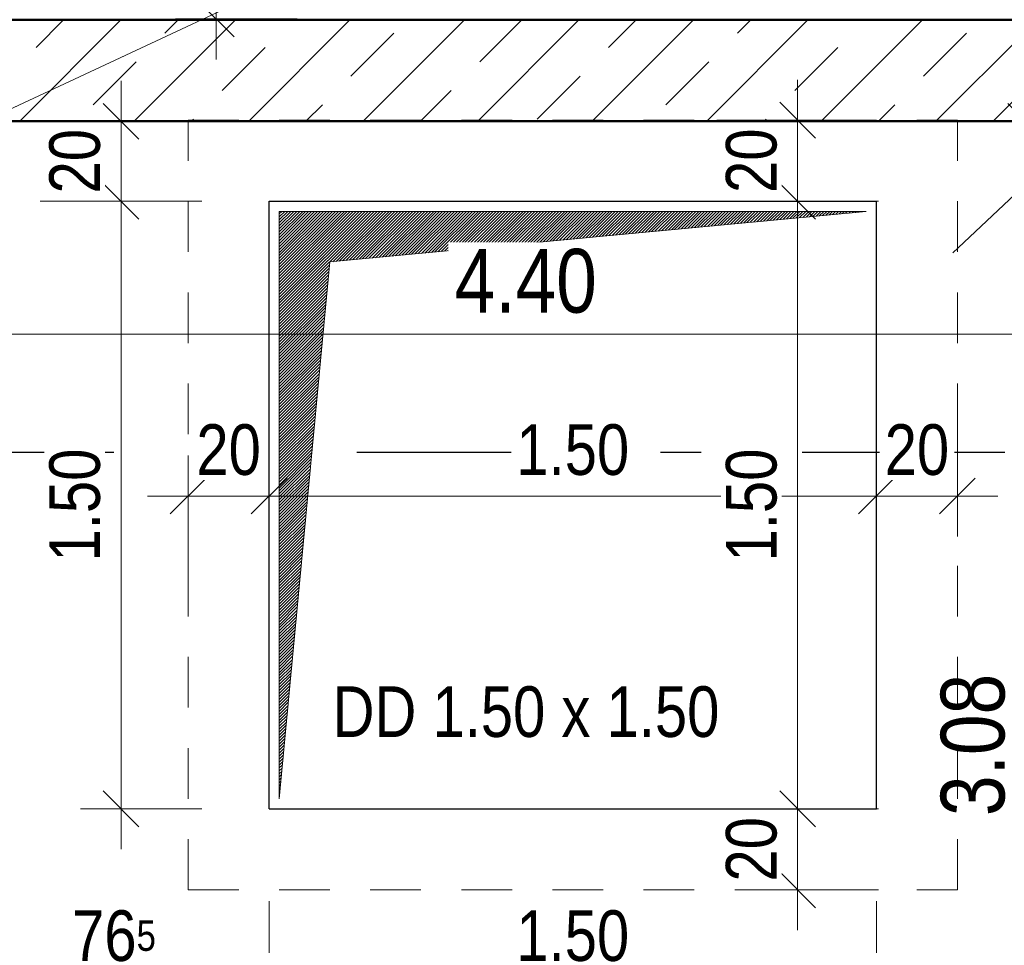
# Model space of a CAD drawing. Header units: millimetres. Extents: x -13 to 146, y -13 to 60.
# Tile 61 of 170: x 11.41 to 13.85, y 27.34 to 29.63. Entities that reach past the tile are written whole.
import ezdxf

# ---------------------------------------------------------------- set-up
doc = ezdxf.new("R2010")
doc.units = ezdxf.units.MM
doc.linetypes.add('DASHDOTX2', pattern=[2, 1, -0.5, 0, -0.5])
doc.linetypes.add('HIDDEN', pattern=[0.375, 0.25, -0.125])
for name, color, linetype, lineweight in [('Achsen', 7, 'Continuous', 20), ('Schraffuren', 7, 'Continuous', 20), ('Texte', 7, 'Continuous', 20), ('WPG_Lüftung Durchbrüche', 7, 'Continuous', 20)]:
    doc.layers.add(name, color=color, linetype=linetype, lineweight=lineweight)
doc.styles.add('Arial Narrow', font='ARIALN.TTF')
doc.dimstyles.new('Arch_Strakon_dimstyle', dxfattribs={"dimtxt": 11.25, "dimasz": 1, "dimexe": 1.25, "dimexo": 0.0625, "dimgap": 1, "dimtad": 0, "dimdec": 5, "dimzin": 12, "dimdsep": 46, "dimtxsty": 'Arial Narrow', "dimblk": 'Arrowhead_Tick', "dimsah": 1, "dimcen": 0, "dimse1": 1, "dimse2": 1, "dimclrd": 6, "dimclrt": 3, "dimazin": 0, "dimtfac": 1, "dimtdec": 4, "dimtmove": 0, "dimatfit": 3, "dimldrblk": 'NONE', "dimfxl": 1, "dimtvp": 1, "dimtolj": 1, "dimtzin": 0, "dimlwd": 13, "dimarcsym": 2})

# ---------------------------------------------------------------- blocks, each defined once
blk = doc.blocks.new('Arrowhead_Tick')
at = {"color": 0, "linetype": 'Continuous', "lineweight": -2}
for p, q in [((0, 20), (0, -10)), ((-1, 0), (0, 0)), ((10, 0), (0, 0))]:
    blk.add_line(p, q, dxfattribs=at)
at = {"color": 2, "linetype": 'Continuous', "lineweight": 35}
blk.add_line((4.42, 4.42), (-4.42, -4.42), dxfattribs=at)
blk = doc.blocks.new('*D67')
at = {"layer": 'Achsen', "color": 6, "linetype": 'Continuous', "lineweight": 13}
blk.add_line((11.2746, 30.0098), (14.2896, 30.0098), dxfattribs=at)
at = {"layer": 'Defpoints', "color": 0}
for p in [(14.2996, 30.0098), (11.2646, 29.3753), (14.2996, 29.3753)]:
    blk.add_point(p, dxfattribs=at)
at = {"layer": 'Achsen', "color": 6, "lineweight": 13, "xscale": 0.01, "yscale": 0.01, "zscale": 0.01}
blk.add_blockref('Arrowhead_Tick', (14.2996, 30.0098), dxfattribs=at)
at = {"layer": 'Achsen', "color": 6, "lineweight": 13, "xscale": 0.01, "yscale": 0.01, "zscale": 0.01, "rotation": 180}
blk.add_blockref('Arrowhead_Tick', (11.2646, 30.0098), dxfattribs=at)
at = {"layer": 'Achsen', "color": 2, "lineweight": 35, "insert": (12.7821, 30.1402), "char_height": 0.1575, "attachment_point": 5, "style": 'Arial Narrow', "bg_fill": 3, "box_fill_scale": 1.1, "bg_fill_color": 256, "bg_fill_true_color": 13158600, "bg_fill_transparency": 0}
blk.add_mtext('\\A1;3.03{\\A1;\\H.6x;\\S5;}', dxfattribs=at)
blk = doc.blocks.new('_None')
blk = doc.blocks.new('*D107')
at = {"color": 6, "linetype": 'Continuous', "lineweight": 13}
blk.add_line((10.3746, 38.05), (12.6546, 38.05), dxfattribs=at)
at = {"layer": 'Defpoints', "color": 0}
for p in [(12.6646, 38.05), (12.6646, 37.3781), (10.3646, 25.8881)]:
    blk.add_point(p, dxfattribs=at)
at = {"color": 6, "lineweight": 13, "xscale": 0.01, "yscale": 0.01, "zscale": 0.01}
blk.add_blockref('Arrowhead_Tick', (12.6646, 38.05), dxfattribs=at)
at = {"color": 6, "lineweight": 13, "xscale": 0.01, "yscale": 0.01, "zscale": 0.01, "rotation": 180}
blk.add_blockref('Arrowhead_Tick', (10.3646, 38.05), dxfattribs=at)
at = {"color": 2, "lineweight": 35, "insert": (11.5146, 38.1804), "char_height": 0.1575, "attachment_point": 5, "style": 'Arial Narrow', "bg_fill": 3, "box_fill_scale": 1.1, "bg_fill_color": 256, "bg_fill_true_color": 13158600, "bg_fill_transparency": 0}
blk.add_mtext('\\A1;2.30', dxfattribs=at)
blk = doc.blocks.new('*D128')
at = {"layer": 'Achsen', "color": 6, "linetype": 'Continuous', "lineweight": 13}
blk.add_line((4.9171, 26.5397), (4.9171, 28.548), dxfattribs=at)
at = {"layer": 'Defpoints', "color": 0}
for p in [(4.9171, 28.558), (26.2851, 28.558), (5.4742, 26.5297)]:
    blk.add_point(p, dxfattribs=at)
at = {"layer": 'Achsen', "color": 6, "lineweight": 13, "xscale": 0.01, "yscale": 0.01, "zscale": 0.01}
for p, rotation in [((4.9171, 28.558), 90), ((4.9171, 26.5297), 270)]:
    blk.add_blockref('Arrowhead_Tick', p, dxfattribs=dict(at, rotation=rotation))
at = {"layer": 'Achsen', "color": 2, "lineweight": 35, "insert": (4.7867, 27.5438), "char_height": 0.1575, "attachment_point": 5, "rotation": 90, "style": 'Arial Narrow', "bg_fill": 3, "box_fill_scale": 1.1, "bg_fill_color": 256, "bg_fill_true_color": 13158600, "bg_fill_transparency": 0}
blk.add_mtext('\\A1;2.03', dxfattribs=at)
blk = doc.blocks.new('*D129')
at = {"layer": 'Achsen', "color": 6, "linetype": 'Continuous', "lineweight": 13}
blk.add_line((4.9171, 28.568), (4.9171, 30.5797), dxfattribs=at)
at = {"layer": 'Defpoints', "color": 0}
for p in [(4.9171, 30.5897), (5.4742, 30.5897), (26.2851, 28.558)]:
    blk.add_point(p, dxfattribs=at)
at = {"layer": 'Achsen', "color": 6, "lineweight": 13, "xscale": 0.01, "yscale": 0.01, "zscale": 0.01}
for p, rotation in [((4.9171, 30.5897), 89.99999999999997), ((4.9171, 28.558), 270)]:
    blk.add_blockref('Arrowhead_Tick', p, dxfattribs=dict(at, rotation=rotation))
at = {"layer": 'Achsen', "color": 2, "lineweight": 35, "insert": (4.7867, 29.5738), "char_height": 0.1575, "attachment_point": 5, "rotation": 90, "style": 'Arial Narrow', "bg_fill": 3, "box_fill_scale": 1.1, "bg_fill_color": 256, "bg_fill_true_color": 13158600, "bg_fill_transparency": 0}
blk.add_mtext('\\A1;2.03', dxfattribs=at)
blk = doc.blocks.new('*D221')
at = {"color": 6, "linetype": 'Continuous', "lineweight": 13}
blk.add_line((10.4747, 28.85), (14.8546, 28.85), dxfattribs=at)
at = {"layer": 'Defpoints', "color": 0}
for p in [(10.4647, 29.3753), (14.8646, 29.3753), (14.8646, 28.85)]:
    blk.add_point(p, dxfattribs=at)
at = {"color": 6, "lineweight": 13, "xscale": 0.01, "yscale": 0.01, "zscale": 0.01}
blk.add_blockref('Arrowhead_Tick', (14.8646, 28.85), dxfattribs=at)
at = {"color": 6, "lineweight": 13, "xscale": 0.01, "yscale": 0.01, "zscale": 0.01, "rotation": 180}
blk.add_blockref('Arrowhead_Tick', (10.4647, 28.85), dxfattribs=at)
at = {"color": 2, "lineweight": 35, "insert": (12.6647, 28.9804), "char_height": 0.1575, "attachment_point": 5, "style": 'Arial Narrow', "bg_fill": 3, "box_fill_scale": 1.1, "bg_fill_color": 256, "bg_fill_true_color": 13158600, "bg_fill_transparency": 0}
blk.add_mtext('\\A1;4.40', dxfattribs=at)
blk = doc.blocks.new('*D350')
at = {"color": 6, "linetype": 'Continuous', "lineweight": 13}
blk.add_line((5.6042, 31.25), (24.2792, 31.25), dxfattribs=at)
at = {"layer": 'Defpoints', "color": 0}
for p in [(24.2892, 31.25), (5.5942, 29.6253), (24.2892, 29.6253)]:
    blk.add_point(p, dxfattribs=at)
at = {"color": 6, "lineweight": 13, "xscale": 0.01, "yscale": 0.01, "zscale": 0.01}
blk.add_blockref('Arrowhead_Tick', (24.2892, 31.25), dxfattribs=at)
at = {"color": 6, "lineweight": 13, "xscale": 0.01, "yscale": 0.01, "zscale": 0.01, "rotation": 180}
blk.add_blockref('Arrowhead_Tick', (5.5942, 31.25), dxfattribs=at)
at = {"color": 2, "lineweight": 35, "insert": (14.9417, 31.3804), "char_height": 0.1575, "attachment_point": 5, "style": 'Arial Narrow', "bg_fill": 3, "box_fill_scale": 1.1, "bg_fill_color": 256, "bg_fill_true_color": 13158600, "bg_fill_transparency": 0}
blk.add_mtext('\\A1;18.69{\\A1;\\H.6x;\\S5;}', dxfattribs=at)
blk = doc.blocks.new('*D424')
at = {"color": 6, "linetype": 'Continuous', "lineweight": 13}
blk.add_line((13.9, 26.3057), (13.9, 29.3653), dxfattribs=at)
at = {"layer": 'Defpoints', "color": 0}
for p in [(13.9, 29.3753), (14.2996, 29.3753), (14.2996, 26.2957)]:
    blk.add_point(p, dxfattribs=at)
at = {"color": 6, "lineweight": 13, "xscale": 0.01, "yscale": 0.01, "zscale": 0.01}
for p, rotation in [((13.9, 29.3753), 90), ((13.9, 26.2957), 270)]:
    blk.add_blockref('Arrowhead_Tick', p, dxfattribs=dict(at, rotation=rotation))
at = {"color": 2, "lineweight": 35, "insert": (13.7696, 27.8355), "char_height": 0.1575, "attachment_point": 5, "rotation": 90, "style": 'Arial Narrow', "bg_fill": 3, "box_fill_scale": 1.1, "bg_fill_color": 256, "bg_fill_true_color": 13158600, "bg_fill_transparency": 0}
blk.add_mtext('\\A1;3.08', dxfattribs=at)
blk = doc.blocks.new('*D439')
at = {"color": 6, "linetype": 'Continuous', "lineweight": 13}
blk.add_line((11.6651, 27.6878), (11.6651, 29.1678), dxfattribs=at)
at = {"layer": 'Defpoints', "color": 0}
for p in [(11.6651, 29.1778), (12.0309, 29.1778), (12.0309, 27.6778)]:
    blk.add_point(p, dxfattribs=at)
at = {"color": 6, "lineweight": 13, "xscale": 0.01, "yscale": 0.01, "zscale": 0.01}
for p, rotation in [((11.6651, 29.1778), 90), ((11.6651, 27.6778), 270)]:
    blk.add_blockref('Arrowhead_Tick', p, dxfattribs=dict(at, rotation=rotation))
at = {"color": 3, "lineweight": 35, "insert": (11.5513, 28.4278), "char_height": 0.125, "attachment_point": 5, "rotation": 90, "style": 'Arial Narrow', "bg_fill": 3, "box_fill_scale": 1.1, "bg_fill_color": 256, "bg_fill_true_color": 13158600, "bg_fill_transparency": 0}
blk.add_mtext('\\A1;1.50', dxfattribs=at)
blk = doc.blocks.new('*D440')
at = {"color": 6, "linetype": 'Continuous', "lineweight": 13}
blk.add_line((11.6651, 29.1878), (11.6651, 29.3653), dxfattribs=at)
at = {"layer": 'Defpoints', "color": 0}
for p in [(11.2646, 29.3753), (11.6651, 29.3753), (12.0309, 29.1778)]:
    blk.add_point(p, dxfattribs=at)
at = {"color": 6, "lineweight": 13, "xscale": 0.01, "yscale": 0.01, "zscale": 0.01}
for p, rotation in [((11.6651, 29.3753), 90), ((11.6651, 29.1778), 270)]:
    blk.add_blockref('Arrowhead_Tick', p, dxfattribs=dict(at, rotation=rotation))
at = {"color": 3, "lineweight": 35, "insert": (11.5513, 29.2766), "char_height": 0.125, "attachment_point": 5, "rotation": 90, "style": 'Arial Narrow', "bg_fill": 3, "box_fill_scale": 1.1, "bg_fill_color": 256, "bg_fill_true_color": 13158600, "bg_fill_transparency": 0}
blk.add_mtext('\\A1;20', dxfattribs=at)
blk = doc.blocks.new('*D441')
at = {"color": 6, "linetype": 'Continuous', "lineweight": 13}
blk.add_line((11.2746, 27.25), (12.0209, 27.25), dxfattribs=at)
at = {"layer": 'Defpoints', "color": 0}
for p in [(11.2646, 29.3753), (12.0309, 27.6778), (12.0309, 27.25)]:
    blk.add_point(p, dxfattribs=at)
at = {"color": 6, "lineweight": 13, "xscale": 0.01, "yscale": 0.01, "zscale": 0.01}
blk.add_blockref('Arrowhead_Tick', (12.0309, 27.25), dxfattribs=at)
at = {"color": 6, "lineweight": 13, "xscale": 0.01, "yscale": 0.01, "zscale": 0.01, "rotation": 180}
blk.add_blockref('Arrowhead_Tick', (11.2646, 27.25), dxfattribs=at)
at = {"color": 3, "lineweight": 35, "insert": (11.6478, 27.3638), "char_height": 0.125, "attachment_point": 5, "style": 'Arial Narrow', "bg_fill": 3, "box_fill_scale": 1.1, "bg_fill_color": 256, "bg_fill_true_color": 13158600, "bg_fill_transparency": 0}
blk.add_mtext('\\A1;76{\\A1;\\H.6x;\\S5;}', dxfattribs=at)
blk = doc.blocks.new('*D442')
at = {"color": 6, "linetype": 'Continuous', "lineweight": 13}
blk.add_line((12.0409, 27.25), (13.5209, 27.25), dxfattribs=at)
at = {"layer": 'Defpoints', "color": 0}
for p in [(12.0309, 27.6778), (13.5309, 27.6778), (13.5309, 27.25)]:
    blk.add_point(p, dxfattribs=at)
at = {"color": 6, "lineweight": 13, "xscale": 0.01, "yscale": 0.01, "zscale": 0.01}
blk.add_blockref('Arrowhead_Tick', (13.5309, 27.25), dxfattribs=at)
at = {"color": 6, "lineweight": 13, "xscale": 0.01, "yscale": 0.01, "zscale": 0.01, "rotation": 180}
blk.add_blockref('Arrowhead_Tick', (12.0309, 27.25), dxfattribs=at)
at = {"color": 3, "lineweight": 35, "insert": (12.7809, 27.3638), "char_height": 0.125, "attachment_point": 5, "style": 'Arial Narrow', "bg_fill": 3, "box_fill_scale": 1.1, "bg_fill_color": 256, "bg_fill_true_color": 13158600, "bg_fill_transparency": 0}
blk.add_mtext('\\A1;1.50', dxfattribs=at)
blk = doc.blocks.new('*D487')
at = {"layer": 'Defpoints', "color": 0}
for p in [(11.5189, 29.8278), (11.9, 29.8278), (11.5189, 29.6278)]:
    blk.add_point(p, dxfattribs=at)
at = {"layer": 'Texte', "color": 6, "linetype": 'Continuous', "lineweight": 13}
blk.add_line((11.9, 29.6378), (11.9, 29.8178), dxfattribs=at)
at = {"layer": 'Texte', "color": 6, "lineweight": 13, "xscale": 0.01, "yscale": 0.01, "zscale": 0.01}
for p, rotation in [((11.9, 29.8278), 90), ((11.9, 29.6278), 270)]:
    blk.add_blockref('Arrowhead_Tick', p, dxfattribs=dict(at, rotation=rotation))
at = {"layer": 'Texte', "color": 3, "lineweight": 35, "insert": (11.7926, 29.7278), "char_height": 0.1125, "attachment_point": 5, "rotation": 90, "style": 'Arial Narrow', "bg_fill": 3, "box_fill_scale": 1.1, "bg_fill_color": 256, "bg_fill_true_color": 13158600, "bg_fill_transparency": 0}
blk.add_mtext('\\A1;20', dxfattribs=at)
blk = doc.blocks.new('*D559')
at = {"layer": 'Defpoints', "color": 0}
for p in [(20.2689, 30.5812), (20.3495, 29.6253), (10.2397, 29.5003)]:
    blk.add_point(p, dxfattribs=at)
at = {"layer": 'WPG_Lüftung Durchbrüche', "color": 6, "linetype": 'Continuous', "lineweight": 13}
blk.add_line((10.23, 29.7342), (20.2589, 30.5804), dxfattribs=at)
at = {"layer": 'WPG_Lüftung Durchbrüche', "color": 6, "lineweight": 13, "xscale": 0.01, "yscale": 0.01, "zscale": 0.01}
for p, rotation in [((20.2689, 30.5812), 4.82277074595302), ((10.22, 29.7334), 184.822770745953)]:
    blk.add_blockref('Arrowhead_Tick', p, dxfattribs=dict(at, rotation=rotation))
at = {"layer": 'WPG_Lüftung Durchbrüche', "color": 3, "lineweight": 35, "insert": (15.2354, 30.2643), "char_height": 0.1125, "attachment_point": 5, "rotation": 4.8228, "style": 'Arial Narrow', "bg_fill": 3, "box_fill_scale": 1.1, "bg_fill_color": 256, "bg_fill_true_color": 13158600, "bg_fill_transparency": 0}
blk.add_mtext('\\A1;10.08{\\A1;\\H.6x;\\S5;}', dxfattribs=at)
blk = doc.blocks.new('*D560')
at = {"layer": 'Defpoints', "color": 0}
for p in [(20.3495, 30.3379), (20.3495, 29.6253), (10.2397, 29.5003)]:
    blk.add_point(p, dxfattribs=at)
at = {"layer": 'WPG_Lüftung Durchbrüche', "color": 6, "linetype": 'Continuous', "lineweight": 13}
blk.add_line((10.2497, 30.3379), (20.3395, 30.3379), dxfattribs=at)
at = {"layer": 'WPG_Lüftung Durchbrüche', "color": 6, "lineweight": 13, "xscale": 0.01, "yscale": 0.01, "zscale": 0.01}
blk.add_blockref('Arrowhead_Tick', (20.3495, 30.3379), dxfattribs=at)
at = {"layer": 'WPG_Lüftung Durchbrüche', "color": 6, "lineweight": 13, "xscale": 0.01, "yscale": 0.01, "zscale": 0.01, "rotation": 180}
blk.add_blockref('Arrowhead_Tick', (10.2397, 30.3379), dxfattribs=at)
at = {"layer": 'WPG_Lüftung Durchbrüche', "color": 3, "lineweight": 35, "insert": (15.2946, 30.4453), "char_height": 0.1125, "attachment_point": 5, "style": 'Arial Narrow', "bg_fill": 3, "box_fill_scale": 1.1, "bg_fill_color": 256, "bg_fill_true_color": 13158600, "bg_fill_transparency": 0}
blk.add_mtext('\\A1;10.11', dxfattribs=at)
blk = doc.blocks.new('*D687')
at = {"color": 6, "linetype": 'Continuous', "lineweight": 13}
blk.add_line((11.8409, 28.45), (12.0209, 28.45), dxfattribs=at)
at = {"layer": 'Defpoints', "color": 0}
for p in [(12.0309, 28.45), (12.0309, 27.6778), (11.8309, 27.4778)]:
    blk.add_point(p, dxfattribs=at)
at = {"color": 6, "lineweight": 13, "xscale": 0.01, "yscale": 0.01, "zscale": 0.01}
blk.add_blockref('Arrowhead_Tick', (12.0309, 28.45), dxfattribs=at)
at = {"color": 6, "lineweight": 13, "xscale": 0.01, "yscale": 0.01, "zscale": 0.01, "rotation": 180}
blk.add_blockref('Arrowhead_Tick', (11.8309, 28.45), dxfattribs=at)
at = {"color": 3, "lineweight": 35, "insert": (11.9309, 28.5638), "char_height": 0.125, "attachment_point": 5, "style": 'Arial Narrow', "bg_fill": 3, "box_fill_scale": 1.1, "bg_fill_color": 256, "bg_fill_true_color": 13158600, "bg_fill_transparency": 0}
blk.add_mtext('\\A1;20', dxfattribs=at)
blk = doc.blocks.new('*D688')
at = {"color": 6, "linetype": 'Continuous', "lineweight": 13}
blk.add_line((12.0409, 28.45), (13.5209, 28.45), dxfattribs=at)
at = {"layer": 'Defpoints', "color": 0}
for p in [(13.5309, 28.45), (12.0309, 27.6778), (13.5309, 27.6778)]:
    blk.add_point(p, dxfattribs=at)
at = {"color": 6, "lineweight": 13, "xscale": 0.01, "yscale": 0.01, "zscale": 0.01}
blk.add_blockref('Arrowhead_Tick', (13.5309, 28.45), dxfattribs=at)
at = {"color": 6, "lineweight": 13, "xscale": 0.01, "yscale": 0.01, "zscale": 0.01, "rotation": 180}
blk.add_blockref('Arrowhead_Tick', (12.0309, 28.45), dxfattribs=at)
at = {"color": 3, "lineweight": 35, "insert": (12.7809, 28.5638), "char_height": 0.125, "attachment_point": 5, "style": 'Arial Narrow', "bg_fill": 3, "box_fill_scale": 1.1, "bg_fill_color": 256, "bg_fill_true_color": 13158600, "bg_fill_transparency": 0}
blk.add_mtext('\\A1;1.50', dxfattribs=at)
blk = doc.blocks.new('*D689')
at = {"color": 6, "linetype": 'Continuous', "lineweight": 13}
blk.add_line((13.5409, 28.45), (13.7209, 28.45), dxfattribs=at)
at = {"layer": 'Defpoints', "color": 0}
for p in [(13.7309, 28.45), (13.5309, 27.6778), (13.7309, 27.4778)]:
    blk.add_point(p, dxfattribs=at)
at = {"color": 6, "lineweight": 13, "xscale": 0.01, "yscale": 0.01, "zscale": 0.01}
blk.add_blockref('Arrowhead_Tick', (13.7309, 28.45), dxfattribs=at)
at = {"color": 6, "lineweight": 13, "xscale": 0.01, "yscale": 0.01, "zscale": 0.01, "rotation": 180}
blk.add_blockref('Arrowhead_Tick', (13.5309, 28.45), dxfattribs=at)
at = {"color": 3, "lineweight": 35, "insert": (13.6309, 28.5638), "char_height": 0.125, "attachment_point": 5, "style": 'Arial Narrow', "bg_fill": 3, "box_fill_scale": 1.1, "bg_fill_color": 256, "bg_fill_true_color": 13158600, "bg_fill_transparency": 0}
blk.add_mtext('\\A1;20', dxfattribs=at)
blk = doc.blocks.new('*D690')
at = {"color": 6, "linetype": 'Continuous', "lineweight": 13}
blk.add_line((13.3363, 27.4878), (13.3363, 27.6678), dxfattribs=at)
at = {"layer": 'Defpoints', "color": 0}
for p in [(13.3363, 27.6778), (13.5309, 27.6778), (13.7309, 27.4778)]:
    blk.add_point(p, dxfattribs=at)
at = {"color": 6, "lineweight": 13, "xscale": 0.01, "yscale": 0.01, "zscale": 0.01}
for p, rotation in [((13.3363, 27.6778), 90), ((13.3363, 27.4778), 270)]:
    blk.add_blockref('Arrowhead_Tick', p, dxfattribs=dict(at, rotation=rotation))
at = {"color": 3, "lineweight": 35, "insert": (13.2225, 27.5778), "char_height": 0.125, "attachment_point": 5, "rotation": 90, "style": 'Arial Narrow', "bg_fill": 3, "box_fill_scale": 1.1, "bg_fill_color": 256, "bg_fill_true_color": 13158600, "bg_fill_transparency": 0}
blk.add_mtext('\\A1;20', dxfattribs=at)
blk = doc.blocks.new('*D691')
at = {"color": 6, "linetype": 'Continuous', "lineweight": 13}
blk.add_line((13.3363, 27.6878), (13.3363, 29.1678), dxfattribs=at)
at = {"layer": 'Defpoints', "color": 0}
for p in [(13.3363, 29.1778), (13.5309, 29.1778), (13.5309, 27.6778)]:
    blk.add_point(p, dxfattribs=at)
at = {"color": 6, "lineweight": 13, "xscale": 0.01, "yscale": 0.01, "zscale": 0.01}
for p, rotation in [((13.3363, 29.1778), 90), ((13.3363, 27.6778), 270)]:
    blk.add_blockref('Arrowhead_Tick', p, dxfattribs=dict(at, rotation=rotation))
at = {"color": 3, "lineweight": 35, "insert": (13.2225, 28.4278), "char_height": 0.125, "attachment_point": 5, "rotation": 90, "style": 'Arial Narrow', "bg_fill": 3, "box_fill_scale": 1.1, "bg_fill_color": 256, "bg_fill_true_color": 13158600, "bg_fill_transparency": 0}
blk.add_mtext('\\A1;1.50', dxfattribs=at)
blk = doc.blocks.new('*D692')
at = {"color": 6, "linetype": 'Continuous', "lineweight": 13}
blk.add_line((13.3363, 29.1878), (13.3363, 29.3678), dxfattribs=at)
at = {"layer": 'Defpoints', "color": 0}
for p in [(13.3363, 29.3778), (13.7309, 29.3778), (13.5309, 29.1778)]:
    blk.add_point(p, dxfattribs=at)
at = {"color": 6, "lineweight": 13, "xscale": 0.01, "yscale": 0.01, "zscale": 0.01}
for p, rotation in [((13.3363, 29.3778), 90), ((13.3363, 29.1778), 270)]:
    blk.add_blockref('Arrowhead_Tick', p, dxfattribs=dict(at, rotation=rotation))
at = {"color": 3, "lineweight": 35, "insert": (13.2225, 29.2778), "char_height": 0.125, "attachment_point": 5, "rotation": 90, "style": 'Arial Narrow', "bg_fill": 3, "box_fill_scale": 1.1, "bg_fill_color": 256, "bg_fill_true_color": 13158600, "bg_fill_transparency": 0}
blk.add_mtext('\\A1;20', dxfattribs=at)

msp = doc.modelspace()

# ---------------------------------------------------------------- hatches: boundary and pattern name
at = {"lineweight": 13}
h = msp.add_hatch(dxfattribs=at)
h.set_pattern_fill('Mau', color=6, scale=0.01, angle=45, style=0, pattern_type=2)
h.set_pattern_definition([(45, (0, 0), (-0.0036769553, 0.0036769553), [])])
h.paths.add_polyline_path([(12.055895, 27.702757), (12.180895, 29.027801), (13.505895, 29.152801), (12.055895, 29.152801)])
at = {"layer": 'Schraffuren', "lineweight": 13}
h = msp.add_hatch(dxfattribs=at)
h.set_pattern_fill('bB', color=6, scale=0.01, angle=45, style=0, pattern_type=2)
h.set_pattern_definition([(45, (0, 0), (-0.1414214, 0.1414214), [0.15, -0.1]), (45, (-0.07071, 0.07071), (-0.1414214, 0.1414214), [])])
h.paths.add_polyline_path([(24.289235, 29.37533), (10.539692, 29.37533), (10.539692, 29.62533), (24.289236, 29.62533)])

# ---------------------------------------------------------------- linework, layer by layer
at = {"color": 5, "linetype": 'Continuous', "lineweight": 18}
for p, q in [((15.208252, 30.455046), (13.719932, 29.050484)), ((12.208078, 29.787167), (11.223372, 29.326585))]:
    msp.add_line(p, q, dxfattribs=at)
at = {"color": 6, "linetype": 'Continuous', "lineweight": 13}
for p, q in [((12.055895, 27.702757), (12.055895, 29.152801)), ((12.055895, 29.152801), (13.505895, 29.152801)), ((12.180895, 29.027801), (13.505895, 29.152801)), ((12.055895, 27.702757), (12.180895, 29.027801))]:
    msp.add_line(p, q, dxfattribs=at)
at = {"layer": 'Achsen', "color": 3, "linetype": 'DASHDOTX2', "lineweight": 25, "ltscale": 0.5}
msp.add_line((3.447631, 28.55799), (49.122527, 28.55799), dxfattribs=at)

# ---------------------------------------------------------------- next in the draw order: dimensions: what is measured, and where the dimension line sits
at = {"layer": 'Achsen', "lineweight": 35}
dim = msp.add_linear_dim(base=(14.299642, 30.009769), p1=(11.264642, 29.37533), p2=(14.299642, 29.37533), text='3.03{\\A1;\\H.6x;\\S5;}', dimstyle='Arch_Strakon_dimstyle', override={"dimscale": 0.01, "dimtxt": 15.75, "dimasz": 1, "dimgap": 5, "dimtad": 1, "dimjust": 0, "dimtih": 0, "dimtoh": 0, "dimdec": 5, "dimdsep": 46, "dimtxsty": 'Arial Narrow', "dimclrd": 6, "dimclrt": 2, "dimtix": 1, "dimtofl": 255, "dimtmove": 0, "dimatfit": 2, "dimfxl": 0, "dimfxlon": 0, "dimtvp": 31.746032, "dimtfill": 1, "dimtfillclr": 7, "dimlwd": 13}, dxfattribs=at)
dim.commit()
dim.dimension.update_dxf_attribs({"geometry": '*D67', "text_midpoint": (12.782142, 30.009769), "dimtype": 160})

# ---------------------------------------------------------------- next in the draw order: dimensions: what is measured, and where the dimension line sits
at = {"lineweight": 35}
dim = msp.add_linear_dim(base=(12.664631, 38.05), p1=(10.364631, 25.888143), p2=(12.664631, 37.37809), text='2.30', dimstyle='Arch_Strakon_dimstyle', override={"dimscale": 0.01, "dimtxt": 15.75, "dimasz": 1, "dimgap": 5, "dimtad": 1, "dimjust": 0, "dimtih": 0, "dimtoh": 0, "dimdec": 5, "dimdsep": 46, "dimtxsty": 'Arial Narrow', "dimclrd": 6, "dimclrt": 2, "dimtix": 1, "dimtofl": 255, "dimtmove": 0, "dimatfit": 2, "dimfxl": 0, "dimfxlon": 0, "dimtvp": 31.746032, "dimtfill": 1, "dimtfillclr": 7, "dimlwd": 13}, dxfattribs=at)
dim.commit()
dim.dimension.update_dxf_attribs({"geometry": '*D107', "text_midpoint": (11.514631, 38.05), "dimtype": 160})

# ---------------------------------------------------------------- next in the draw order: dimensions: what is measured, and where the dimension line sits
at = {"layer": 'Achsen', "lineweight": 35}
dim = msp.add_linear_dim(base=(4.917088, 28.55799), p1=(5.474235, 26.529694), p2=(26.285079, 28.55799), angle=90, text='2.03', dimstyle='Arch_Strakon_dimstyle', override={"dimscale": 0.01, "dimtxt": 15.75, "dimasz": 1, "dimgap": 5, "dimtad": 1, "dimjust": 0, "dimtih": 0, "dimtoh": 0, "dimdec": 5, "dimdsep": 46, "dimtxsty": 'Arial Narrow', "dimclrd": 6, "dimclrt": 2, "dimtix": 1, "dimtofl": 255, "dimtmove": 0, "dimatfit": 2, "dimfxl": 0, "dimfxlon": 0, "dimtvp": 31.746032, "dimtfill": 1, "dimtfillclr": 7, "dimlwd": 13}, dxfattribs=at)
dim.commit()
dim.dimension.update_dxf_attribs({"geometry": '*D128', "text_midpoint": (4.917088, 27.543842), "dimtype": 160})

# ---------------------------------------------------------------- next in the draw order: dimensions: what is measured, and where the dimension line sits
dim = msp.add_linear_dim(base=(4.917088, 30.589694), p1=(26.285079, 28.55799), p2=(5.474235, 30.589694), angle=90, text='2.03', dimstyle='Arch_Strakon_dimstyle', override={"dimscale": 0.01, "dimtxt": 15.75, "dimasz": 1, "dimgap": 5, "dimtad": 1, "dimjust": 0, "dimtih": 0, "dimtoh": 0, "dimdec": 5, "dimdsep": 46, "dimtxsty": 'Arial Narrow', "dimclrd": 6, "dimclrt": 2, "dimtix": 1, "dimtofl": 255, "dimtmove": 0, "dimatfit": 2, "dimfxl": 0, "dimfxlon": 0, "dimtvp": 31.746032, "dimtfill": 1, "dimtfillclr": 7, "dimlwd": 13}, dxfattribs=at)
dim.commit()
dim.dimension.update_dxf_attribs({"geometry": '*D129', "text_midpoint": (4.917088, 29.573842), "dimtype": 160})

# ---------------------------------------------------------------- next in the draw order: dimensions: what is measured, and where the dimension line sits
at = {"lineweight": 35}
for base, p1, p2, text, picture, middle in [((24.289235, 31.25), (5.594235, 29.62533), (24.289235, 29.62533), '18.69{\\A1;\\H.6x;\\S5;}', '*D350', (14.941735, 31.25)), ((14.864648, 28.85), (10.464678, 29.37533), (14.864648, 29.37533), '4.40', '*D221', (12.664663, 28.85))]:
    dim = msp.add_linear_dim(base=base, p1=p1, p2=p2, text=text, dimstyle='Arch_Strakon_dimstyle', override={"dimscale": 0.01, "dimtxt": 15.75, "dimasz": 1, "dimgap": 5, "dimtad": 1, "dimjust": 0, "dimtih": 0, "dimtoh": 0, "dimdec": 5, "dimdsep": 46, "dimtxsty": 'Arial Narrow', "dimclrd": 6, "dimclrt": 2, "dimtix": 1, "dimtofl": 255, "dimtmove": 0, "dimatfit": 2, "dimfxl": 0, "dimfxlon": 0, "dimtvp": 31.746032, "dimtfill": 1, "dimtfillclr": 7, "dimlwd": 13}, dxfattribs=at)
    dim.commit()
    dim.dimension.update_dxf_attribs({"geometry": picture, "text_midpoint": middle, "dimtype": 160})

# ---------------------------------------------------------------- next in the draw order: dimensions: what is measured, and where the dimension line sits
for base, p1, p2, text, override, picture, middle in [((13.9, 29.37533), (14.299642, 26.295743), (14.299642, 29.37533), '3.08', {"dimscale": 0.01, "dimtxt": 15.75, "dimasz": 1, "dimgap": 5, "dimtad": 1, "dimjust": 0, "dimtih": 0, "dimtoh": 0, "dimdec": 5, "dimdsep": 46, "dimtxsty": 'Arial Narrow', "dimclrd": 6, "dimclrt": 2, "dimtix": 1, "dimtofl": 255, "dimtmove": 0, "dimatfit": 2, "dimfxl": 0, "dimfxlon": 0, "dimtvp": 31.746032, "dimtfill": 1, "dimtfillclr": 7, "dimlwd": 13}, '*D424', (13.9, 27.835536)), ((11.665108, 29.177801), (12.030895, 27.677757), (12.030895, 29.177801), '1.50', {"dimscale": 0.01, "dimtxt": 12.5, "dimasz": 1, "dimgap": 5, "dimtad": 1, "dimjust": 0, "dimtih": 0, "dimtoh": 0, "dimdec": 5, "dimdsep": 46, "dimtxsty": 'Arial Narrow', "dimclrd": 6, "dimclrt": 3, "dimtix": 1, "dimtofl": 255, "dimtmove": 0, "dimatfit": 2, "dimfxl": 0, "dimfxlon": 0, "dimtvp": 40, "dimtfill": 1, "dimtfillclr": 7, "dimlwd": 13}, '*D439', (11.665108, 28.427779))]:
    dim = msp.add_linear_dim(base=base, p1=p1, p2=p2, angle=90, text=text, dimstyle='Arch_Strakon_dimstyle', override=override, dxfattribs=at)
    dim.commit()
    dim.dimension.update_dxf_attribs({"geometry": picture, "text_midpoint": middle, "dimtype": 160})
at = {"layer": 'Texte', "lineweight": 35}
dim = msp.add_linear_dim(base=(11.9, 29.827806), p1=(11.518894, 29.627806), p2=(11.518894, 29.827806), angle=90, text='20', dimstyle='Arch_Strakon_dimstyle', override={"dimscale": 0.01, "dimtxt": 11.25, "dimasz": 1, "dimgap": 5, "dimtad": 1, "dimjust": 0, "dimtih": 0, "dimtoh": 0, "dimdec": 4, "dimdsep": 46, "dimtxsty": 'Arial Narrow', "dimclrd": 6, "dimclrt": 3, "dimtix": 1, "dimtofl": 255, "dimtmove": 0, "dimatfit": 2, "dimfxl": 0, "dimfxlon": 0, "dimtvp": 44.444444, "dimtfill": 1, "dimtfillclr": 7, "dimlwd": 13}, dxfattribs=at)
dim.commit()
dim.dimension.update_dxf_attribs({"geometry": '*D487', "text_midpoint": (11.9, 29.727806), "dimtype": 160})

# ---------------------------------------------------------------- next in the draw order: dimensions: what is measured, and where the dimension line sits
at = {"lineweight": 35}
dim = msp.add_linear_dim(base=(11.665108, 29.37533), p1=(12.030895, 29.177801), p2=(11.264642, 29.37533), angle=90, text='20', dimstyle='Arch_Strakon_dimstyle', override={"dimscale": 0.01, "dimtxt": 12.5, "dimasz": 1, "dimgap": 5, "dimtad": 1, "dimjust": 0, "dimtih": 0, "dimtoh": 0, "dimdec": 5, "dimdsep": 46, "dimtxsty": 'Arial Narrow', "dimclrd": 6, "dimclrt": 3, "dimtix": 1, "dimtofl": 255, "dimtmove": 0, "dimatfit": 2, "dimfxl": 0, "dimfxlon": 0, "dimtvp": 40, "dimtfill": 1, "dimtfillclr": 7, "dimlwd": 13}, dxfattribs=at)
dim.commit()
dim.dimension.update_dxf_attribs({"geometry": '*D440', "text_midpoint": (11.665108, 29.276566), "dimtype": 160})
at = {"layer": 'WPG_Lüftung Durchbrüche', "lineweight": 35}
dim = msp.add_linear_dim(base=(20.268896, 30.581217), p1=(10.239692, 29.50033), p2=(20.349547, 29.62533), angle=4.822771, text='10.08{\\A1;\\H.6x;\\S5;}', dimstyle='Arch_Strakon_dimstyle', override={"dimscale": 0.01, "dimtxt": 11.25, "dimasz": 1, "dimgap": 5, "dimtad": 1, "dimjust": 0, "dimtih": 0, "dimtoh": 0, "dimdec": 5, "dimdsep": 46, "dimtxsty": 'Arial Narrow', "dimclrd": 6, "dimclrt": 3, "dimtix": 1, "dimtofl": 255, "dimtmove": 0, "dimatfit": 2, "dimfxl": 0, "dimfxlon": 0, "dimtvp": 44.444444, "dimtfill": 1, "dimtfillclr": 7, "dimlwd": 13}, dxfattribs=at)
dim.commit()
dim.dimension.update_dxf_attribs({"geometry": '*D559', "text_midpoint": (15.244463, 30.157293), "dimtype": 160})

# ---------------------------------------------------------------- next in the draw order: dimensions: what is measured, and where the dimension line sits
at = {"lineweight": 35}
dim = msp.add_linear_dim(base=(12.030895, 27.25), p1=(11.264642, 29.37533), p2=(12.030895, 27.677757), text='76{\\A1;\\H.6x;\\S5;}', dimstyle='Arch_Strakon_dimstyle', override={"dimscale": 0.01, "dimtxt": 12.5, "dimasz": 1, "dimgap": 5, "dimtad": 1, "dimjust": 0, "dimtih": 0, "dimtoh": 0, "dimdec": 5, "dimdsep": 46, "dimtxsty": 'Arial Narrow', "dimclrd": 6, "dimclrt": 3, "dimtix": 1, "dimtofl": 255, "dimtmove": 0, "dimatfit": 2, "dimfxl": 0, "dimfxlon": 0, "dimtvp": 40, "dimtfill": 1, "dimtfillclr": 7, "dimlwd": 13}, dxfattribs=at)
dim.commit()
dim.dimension.update_dxf_attribs({"geometry": '*D441', "text_midpoint": (11.647769, 27.25), "dimtype": 160})
at = {"layer": 'WPG_Lüftung Durchbrüche', "lineweight": 35}
dim = msp.add_linear_dim(base=(20.349547, 30.337895), p1=(10.239692, 29.50033), p2=(20.349547, 29.62533), text='10.11', dimstyle='Arch_Strakon_dimstyle', override={"dimscale": 0.01, "dimtxt": 11.25, "dimasz": 1, "dimgap": 5, "dimtad": 1, "dimjust": 0, "dimtih": 0, "dimtoh": 0, "dimdec": 5, "dimdsep": 46, "dimtxsty": 'Arial Narrow', "dimclrd": 6, "dimclrt": 3, "dimtix": 1, "dimtofl": 255, "dimtmove": 0, "dimatfit": 2, "dimfxl": 0, "dimfxlon": 0, "dimtvp": 44.444444, "dimtfill": 1, "dimtfillclr": 7, "dimlwd": 13}, dxfattribs=at)
dim.commit()
dim.dimension.update_dxf_attribs({"geometry": '*D560', "text_midpoint": (15.294619, 30.337895), "dimtype": 160})

# ---------------------------------------------------------------- next in the draw order: linework, layer by layer
at = {"color": 4, "linetype": 'Continuous', "lineweight": 50}
msp.add_line((10.539692, 29.62533), (24.289236, 29.62533), dxfattribs=at)

# ---------------------------------------------------------------- next in the draw order: dimensions: what is measured, and where the dimension line sits
at = {"lineweight": 35}
dim = msp.add_linear_dim(base=(13.530895, 27.25), p1=(12.030895, 27.677757), p2=(13.530895, 27.677757), text='1.50', dimstyle='Arch_Strakon_dimstyle', override={"dimscale": 0.01, "dimtxt": 12.5, "dimasz": 1, "dimgap": 5, "dimtad": 1, "dimjust": 0, "dimtih": 0, "dimtoh": 0, "dimdec": 5, "dimdsep": 46, "dimtxsty": 'Arial Narrow', "dimclrd": 6, "dimclrt": 3, "dimtix": 1, "dimtofl": 255, "dimtmove": 0, "dimatfit": 2, "dimfxl": 0, "dimfxlon": 0, "dimtvp": 40, "dimtfill": 1, "dimtfillclr": 7, "dimlwd": 13}, dxfattribs=at)
dim.commit()
dim.dimension.update_dxf_attribs({"geometry": '*D442', "text_midpoint": (12.780895, 27.25), "dimtype": 160})

# ---------------------------------------------------------------- next in the draw order: dimensions: what is measured, and where the dimension line sits
dim = msp.add_linear_dim(base=(12.030895, 28.45), p1=(11.830895, 27.477757), p2=(12.030895, 27.677757), text='20', dimstyle='Arch_Strakon_dimstyle', override={"dimscale": 0.01, "dimtxt": 12.5, "dimasz": 1, "dimgap": 5, "dimtad": 1, "dimjust": 0, "dimtih": 0, "dimtoh": 0, "dimdec": 5, "dimdsep": 46, "dimtxsty": 'Arial Narrow', "dimclrd": 6, "dimclrt": 3, "dimtix": 1, "dimtofl": 255, "dimtmove": 0, "dimatfit": 2, "dimfxl": 0, "dimfxlon": 0, "dimtvp": 40, "dimtfill": 1, "dimtfillclr": 7, "dimlwd": 13}, dxfattribs=at)
dim.commit()
dim.dimension.update_dxf_attribs({"geometry": '*D687', "text_midpoint": (11.930895, 28.45), "dimtype": 160})

# ---------------------------------------------------------------- next in the draw order: linework, layer by layer
at = {"color": 6, "linetype": 'HIDDEN', "lineweight": 13, "ltscale": 0.5}
msp.add_line((11.830895, 27.477757), (11.830895, 29.377757), dxfattribs=at)

# ---------------------------------------------------------------- next in the draw order: dimensions: what is measured, and where the dimension line sits
at = {"lineweight": 35}
dim = msp.add_linear_dim(base=(13.530895, 28.45), p1=(12.030895, 27.677757), p2=(13.530895, 27.677757), text='1.50', dimstyle='Arch_Strakon_dimstyle', override={"dimscale": 0.01, "dimtxt": 12.5, "dimasz": 1, "dimgap": 5, "dimtad": 1, "dimjust": 0, "dimtih": 0, "dimtoh": 0, "dimdec": 5, "dimdsep": 46, "dimtxsty": 'Arial Narrow', "dimclrd": 6, "dimclrt": 3, "dimtix": 1, "dimtofl": 255, "dimtmove": 0, "dimatfit": 2, "dimfxl": 0, "dimfxlon": 0, "dimtvp": 40, "dimtfill": 1, "dimtfillclr": 7, "dimlwd": 13}, dxfattribs=at)
dim.commit()
dim.dimension.update_dxf_attribs({"geometry": '*D688', "text_midpoint": (12.780895, 28.45), "dimtype": 160})

# ---------------------------------------------------------------- next in the draw order: linework, layer by layer
at = {"layer": 'Achsen', "color": 3, "linetype": 'Continuous', "lineweight": 25}
msp.add_line((12.030895, 27.677757), (12.030895, 29.177757), dxfattribs=at)

# ---------------------------------------------------------------- next in the draw order: dimensions: what is measured, and where the dimension line sits
at = {"lineweight": 35}
dim = msp.add_linear_dim(base=(13.730895, 28.45), p1=(13.530895, 27.677757), p2=(13.730895, 27.477757), text='20', dimstyle='Arch_Strakon_dimstyle', override={"dimscale": 0.01, "dimtxt": 12.5, "dimasz": 1, "dimgap": 5, "dimtad": 1, "dimjust": 0, "dimtih": 0, "dimtoh": 0, "dimdec": 5, "dimdsep": 46, "dimtxsty": 'Arial Narrow', "dimclrd": 6, "dimclrt": 3, "dimtix": 1, "dimtofl": 255, "dimtmove": 0, "dimatfit": 2, "dimfxl": 0, "dimfxlon": 0, "dimtvp": 40, "dimtfill": 1, "dimtfillclr": 7, "dimlwd": 13}, dxfattribs=at)
dim.commit()
dim.dimension.update_dxf_attribs({"geometry": '*D689', "text_midpoint": (13.630895, 28.45), "dimtype": 160})

# ---------------------------------------------------------------- next in the draw order: dimensions: what is measured, and where the dimension line sits
dim = msp.add_linear_dim(base=(13.336279, 27.677757), p1=(13.730895, 27.477757), p2=(13.530895, 27.677757), angle=90, text='20', dimstyle='Arch_Strakon_dimstyle', override={"dimscale": 0.01, "dimtxt": 12.5, "dimasz": 1, "dimgap": 5, "dimtad": 1, "dimjust": 0, "dimtih": 0, "dimtoh": 0, "dimdec": 5, "dimdsep": 46, "dimtxsty": 'Arial Narrow', "dimclrd": 6, "dimclrt": 3, "dimtix": 1, "dimtofl": 255, "dimtmove": 0, "dimatfit": 2, "dimfxl": 0, "dimfxlon": 0, "dimtvp": 40, "dimtfill": 1, "dimtfillclr": 7, "dimlwd": 13}, dxfattribs=at)
dim.commit()
dim.dimension.update_dxf_attribs({"geometry": '*D690', "text_midpoint": (13.336279, 27.577757), "dimtype": 160})

# ---------------------------------------------------------------- next in the draw order: linework, layer by layer
at = {"color": 6, "linetype": 'HIDDEN', "lineweight": 13, "ltscale": 0.5}
msp.add_line((11.830895, 27.477757), (13.730895, 27.477757), dxfattribs=at)

# ---------------------------------------------------------------- next in the draw order: dimensions: what is measured, and where the dimension line sits
at = {"lineweight": 35}
dim = msp.add_linear_dim(base=(13.336279, 29.177801), p1=(13.530895, 27.677757), p2=(13.530895, 29.177801), angle=90, text='1.50', dimstyle='Arch_Strakon_dimstyle', override={"dimscale": 0.01, "dimtxt": 12.5, "dimasz": 1, "dimgap": 5, "dimtad": 1, "dimjust": 0, "dimtih": 0, "dimtoh": 0, "dimdec": 5, "dimdsep": 46, "dimtxsty": 'Arial Narrow', "dimclrd": 6, "dimclrt": 3, "dimtix": 1, "dimtofl": 255, "dimtmove": 0, "dimatfit": 2, "dimfxl": 0, "dimfxlon": 0, "dimtvp": 40, "dimtfill": 1, "dimtfillclr": 7, "dimlwd": 13}, dxfattribs=at)
dim.commit()
dim.dimension.update_dxf_attribs({"geometry": '*D691', "text_midpoint": (13.336279, 28.427779), "dimtype": 160})

# ---------------------------------------------------------------- next in the draw order: linework, layer by layer
at = {"layer": 'Achsen', "color": 3, "linetype": 'Continuous', "lineweight": 25}
msp.add_line((12.030895, 27.677757), (13.530895, 27.677757), dxfattribs=at)

# ---------------------------------------------------------------- next in the draw order: texts
at = {"color": 3, "lineweight": 25, "style": 'Arial Narrow'}
msp.add_text('DD 1.50 x 1.50', height=0.125, dxfattribs=at).set_placement((12.187848, 27.855209))

# ---------------------------------------------------------------- next in the draw order: dimensions: what is measured, and where the dimension line sits
at = {"lineweight": 35}
dim = msp.add_linear_dim(base=(13.336279, 29.377757), p1=(13.530895, 29.177801), p2=(13.730895, 29.377757), angle=90, text='20', dimstyle='Arch_Strakon_dimstyle', override={"dimscale": 0.01, "dimtxt": 12.5, "dimasz": 1, "dimgap": 5, "dimtad": 1, "dimjust": 0, "dimtih": 0, "dimtoh": 0, "dimdec": 5, "dimdsep": 46, "dimtxsty": 'Arial Narrow', "dimclrd": 6, "dimclrt": 3, "dimtix": 1, "dimtofl": 255, "dimtmove": 0, "dimatfit": 2, "dimfxl": 0, "dimfxlon": 0, "dimtvp": 40, "dimtfill": 1, "dimtfillclr": 7, "dimlwd": 13}, dxfattribs=at)
dim.commit()
dim.dimension.update_dxf_attribs({"geometry": '*D692', "text_midpoint": (13.336279, 29.277779), "dimtype": 160})

# ---------------------------------------------------------------- next in the draw order: linework, layer by layer
at = {"color": 6, "linetype": 'HIDDEN', "lineweight": 13, "ltscale": 0.5}
for p in [(11.830895, 29.377757), (13.730895, 27.477757)]:
    msp.add_line(p, (13.730895, 29.377757), dxfattribs=at)
at = {"color": 4, "linetype": 'Continuous', "lineweight": 50}
msp.add_line((11.264642, 29.37533), (14.299642, 29.37533), dxfattribs=at)
at = {"layer": 'Achsen', "color": 3, "linetype": 'Continuous', "lineweight": 25}
for p, q in [((12.030895, 29.177801), (13.530895, 29.177801)), ((13.530895, 27.677757), (13.530895, 29.177757))]:
    msp.add_line(p, q, dxfattribs=at)

doc.saveas('drawing.dxf')
